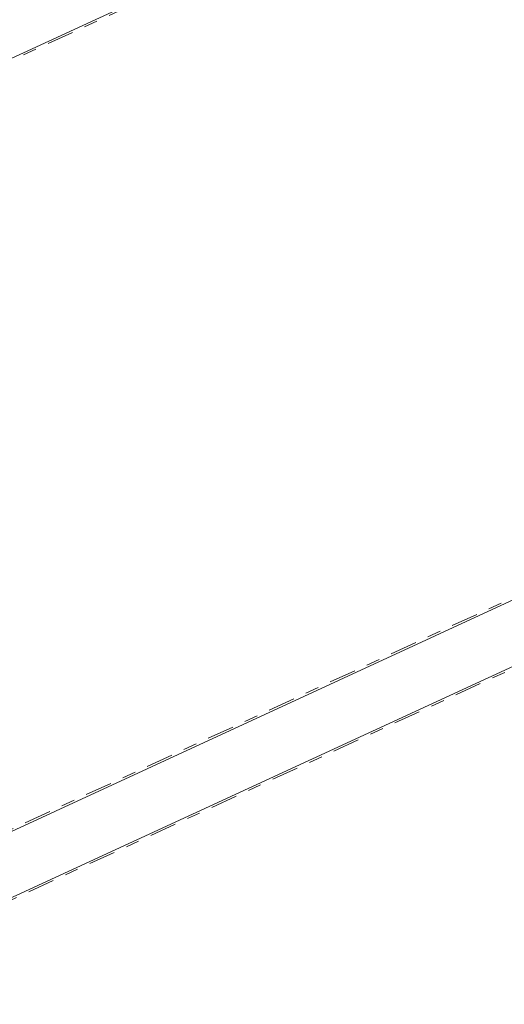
# Model space of a CAD drawing. Header units: metres. Extents: x 155090 to 155676, y 461362 to 461889.
# Tile 42 of 99: x 155282 to 155297, y 461507 to 461537. Entities that reach past the tile are written whole.
import ezdxf

# ---------------------------------------------------------------- set-up
doc = ezdxf.new("R2010")
doc.units = ezdxf.units.M
doc.linetypes.add('VH-OPSLUITBAND-SO', pattern=[10, 4, -2, 2, -2])
doc.layers.add('B-WE-VH-KANTOPSLUITING_OPSLUITBAND_60X200-G', color=150, linetype='VH-OPSLUITBAND-SO', lineweight=18)
doc.layers.add('N-WE-VH-KANTOPSLUITING_VOORKANT_BAND-G', color=50, linetype='Continuous', lineweight=18)

msp = doc.modelspace()

# ---------------------------------------------------------------- linework, layer by layer
at = {"layer": 'B-WE-VH-KANTOPSLUITING_OPSLUITBAND_60X200-G', "ltscale": 0.2, "flags": 128}
for points in [[(155265.002, 461527.693), (155318.927, 461552.528)], [(155328.616, 461534.16), (155274.786, 461509.313)], [(155275.331, 461507.468), (155329.636, 461532.501)]]:
    msp.add_lwpolyline(points, dxfattribs=at)
at = {"layer": 'N-WE-VH-KANTOPSLUITING_VOORKANT_BAND-G', "ltscale": 0.2, "flags": 128}
for points in [[(155264.974, 461527.746), (155318.99, 461552.623)], [(155328.735, 461534.149), (155274.811, 461509.259)], [(155275.212, 461507.48), (155329.698, 461532.596), (155329.698, 461532.596)]]:
    msp.add_lwpolyline(points, dxfattribs=at)

doc.saveas('drawing.dxf')
